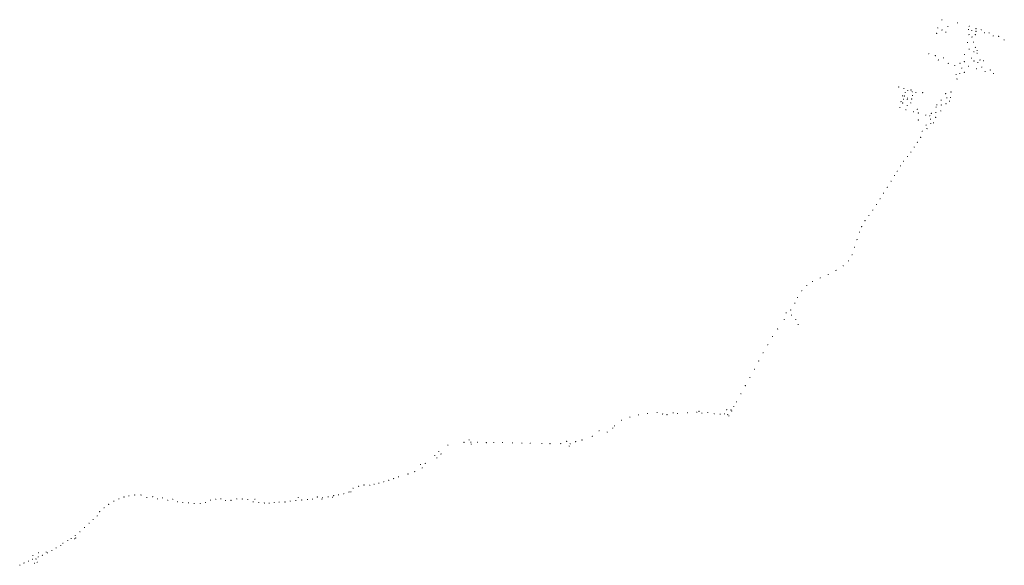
# Model space of a CAD drawing. Header units: metres. Extents: x 125287 to 130826, y 451199 to 454270.
import ezdxf

# ---------------------------------------------------------------- set-up
doc = ezdxf.new("R2010")
doc.units = ezdxf.units.M
doc.layers.get('0').update_dxf_attribs({"color": 8})
for name, color, linetype, lineweight in [('B-XX-KL-ET_LS_OV_LICHTMAST-S', 8, 'Continuous', 25), ('N-WH-KL-OV_ARMATUUR-S', 90, 'GR-HAAG1', 13), ('N-WH-KL-OV_LICHTMAST+ARMATUUR-S', 30, 'GR-HAAG1', 13), ('N-WH-KL-OV_LICHTMAST-S', 160, 'GR-HAAG1', 13)]:
    doc.layers.add(name, color=color, linetype=linetype, lineweight=lineweight)
doc.linetypes.add('GR-HAAG1', pattern='A,6,[176,NLCS.SHX,S=0.125,R=0,X=0,Y=0],-2', length=8)

# ---------------------------------------------------------------- blocks, each defined once
blk = doc.blocks.new('SKL-ET_OV_LICHTMAST-SO')
at = {"color": 0, "linetype": 'ByBlock', "lineweight": 18}
for points in [[(-1, 0), (-2, 0)], [(-1, 1), (-1, 1)], [(0, 2), (0, 1)], [(1, 1), (1, 1)], [(2, 0), (1, 0)], [(-1, -1), (-1, -1)], [(0, -1), (0, -2)], [(1, -1), (1, -1)]]:
    blk.add_lwpolyline(points, dxfattribs=at)
blk.add_circle((0, 0), 1, dxfattribs=at)

msp = doc.modelspace()

# ---------------------------------------------------------------- linework, layer by layer
at = {"layer": 'N-WH-KL-OV_LICHTMAST-S', "linetype": 'ByBlock', "lineweight": 18}
for points in [[(127222.9, 451650.9), (127222.5, 451650.9)], [(127222.8, 451651.6), (127223.1, 451651.4)], [(127222.8, 451650.2), (127223.1, 451650.5)], [(127223.5, 451651.9), (127223.5, 451651.6)], [(127223.5, 451650.3), (127223.5, 451649.9)], [(127223.9, 451651.4), (127224.2, 451651.6)], [(127223.9, 451650.5), (127224.2, 451650.2)], [(127224.5, 451650.9), (127224.1, 451650.9)]]:
    msp.add_lwpolyline(points, dxfattribs=at)
msp.add_circle((127223.5, 451650.9), 0.5, dxfattribs=at)

# ---------------------------------------------------------------- block references
at = {"layer": 'B-XX-KL-ET_LS_OV_LICHTMAST-S', "xscale": 0.5, "yscale": 0.5, "zscale": 0.5}
for p in [(130450.9, 454223.9), (130474.6, 454268.8), (130508, 454231.4), (130562.9, 454251.8), (130628.4, 454233.2), (130666.6, 454219.6), (130445.3, 454193.2), (130474.6, 454211.7), (130496.6, 454200.4), (130624.1, 454214), (130627.3, 454185.7), (130642.6, 454208.2), (130644, 454172.8), (130662.6, 454185.7), (130666.4, 454204.4), (130695.5, 454212.9), (130714.7, 454196), (130740.3, 454195.4), (130763.1, 454178.4), (130793.6, 454176.1), (130619.3, 454141.4), (130651.7, 454143.8), (130663, 454114.2), (130824.5, 454155.7), (130400.9, 454078.1), (130437.4, 454067.2), (130483.2, 454054.2), (130602.4, 454074.2), (130627.9, 454104.1), (130641.1, 454053.9), (130654.8, 454089.2), (130672.5, 454095.9), (130672.8, 454081.3), (130454.8, 454043.1), (130510.3, 454024), (130546.9, 454012.5), (130576.5, 454024.6), (130585.8, 453997.4), (130601, 454033.8), (130623.3, 454008), (130655.2, 454037.1), (130676.6, 454028.6), (130688.9, 454043.3), (130699, 454002.8), (130708.3, 454038.7), (130554.1, 453960.9), (130575.1, 453967.3), (130600.7, 453973.4), (130669.6, 453993.3), (130717.4, 453978.5), (130746.8, 453987), (130765.1, 453967.8), (130231.4, 453891.4), (130559.5, 453935.5), (130252.9, 453841.6), (130261.1, 453882.1), (130263.4, 453840.2), (130268.1, 453859.9), (130281.2, 453828.8), (130282.8, 453870.4), (130300.6, 453873.9), (130307.8, 453864.1), (130309.1, 453842.8), (130328.3, 453859.5), (130366.4, 453859.1), (130495.9, 453853.3), (130502.3, 453830.1), (130523.5, 453831.6), (130525.7, 453862.6), (130238.8, 453775.9), (130244.6, 453808.9), (130253.5, 453800.7), (130258.7, 453821.7), (130279.3, 453820.5), (130279.3, 453787.2), (130299.3, 453801.6), (130304.2, 453823.2), (130442, 453778.3), (130446, 453790), (130470.4, 453816.9), (130470.9, 453789.7), (130497.7, 453796.8), (130517.2, 453811), (130271.9, 453762.9), (130315, 453751.6), (130336, 453765.7), (130341.9, 453744.9), (130383.9, 453732.9), (130405.9, 453728.8), (130415.1, 453742.5), (130439.4, 453720.4), (130440.6, 453747.5), (130467.6, 453756.5), (130341.9, 453705.3), (130385.9, 453676.9), (130409.9, 453709.9), (130411.8, 453685.1), (130427.2, 453689.4), (130355.2, 453607.4), (130363.8, 453641.9), (130390.3, 453656.8), (130318.9, 453553.2), (130336.8, 453579.8), (130280.8, 453499.3), (130299.9, 453524.7), (130242, 453447.2), (130258.8, 453473.1), (130208.1, 453393.2), (130223.3, 453417.2), (130188.2, 453360.8), (130146, 453292.8), (130167.1, 453326.5), (130106.5, 453229.2), (130126.7, 453261.9), (130063.6, 453168.2), (130085.4, 453198.2), (130042.2, 453138.9), (130011.4, 453074.3), (130022.9, 453104.8), (129997.4, 453031.9), (129969.6, 452947.2), (129983.7, 452989.4), (129948.5, 452912.4), (129835, 452836.2), (129878.8, 452858.7), (129919.3, 452885.2), (129746.7, 452796.8), (129789.9, 452816.6), (129686.1, 452744), (129714.5, 452774), (129647.3, 452674.8), (129662.1, 452705.8), (129598.9, 452619.9), (129624.2, 452636), (129587.6, 452582.5), (129628.2, 452607), (129652.8, 452583.1), (129666, 452554.6), (129550.3, 452529.3), (129522.5, 452486.4), (129468.7, 452395.3), (129495, 452440.4), (129444, 452349.3), (129419.8, 452302.4), (129394.6, 452256.1), (129369.1, 452210.2), (129318.7, 452118.5), (129343.8, 452164.3), (128872.1, 452058.9), (128962.9, 452056.3), (129043.6, 452058), (129095.9, 452060.7), (129107.9, 452065.4), (129124.2, 452055.5), (129157.7, 452059.7), (129264.1, 452074.5), (129288.3, 452073.1), (129292.5, 452067.4), (129303.8, 452093.1), (128671.9, 452015.5), (128719.4, 452032.9), (128768.4, 452045.5), (128818.4, 452052.9), (128903.7, 452050.1), (128928.3, 452047.1), (128986.8, 452053.2), (129194.4, 452051.8), (129227, 452049.6), (129251.5, 452051.4), (129269.6, 452047.3), (129276.2, 452040.1), (128546, 451956), (128591.8, 451948.4), (128622.6, 451971.2), (128632.1, 451983.7), (127786.3, 451891), (127814.5, 451905.1), (127824.1, 451892.1), (127861.3, 451891.8), (127953.7, 451890.3), (128003, 451889.4), (128364.1, 451896.6), (128414.2, 451895.2), (128450.3, 451904.2), (128508, 451925.3), (127643.9, 451839.1), (127695.5, 451876), (127827.2, 451881.1), (127911.9, 451888.9), (128059.7, 451888), (128111.9, 451887.1), (128159.2, 451886.3), (128224.3, 451884.8), (128270, 451883.9), (128330.2, 451884.1), (128378.4, 451869.7), (128383.9, 451882.8), (127621.4, 451817.4), (127634.3, 451803.6), (127657.3, 451825.7), (127508.8, 451726.4), (127541, 451766), (127551.7, 451747.5), (127568.5, 451772.5), (127334.4, 451668.9), (127362.8, 451677.6), (127390.6, 451687), (127417.8, 451696.2), (127471, 451713), (127150.3, 451612.1), (127162.7, 451632.9), (127307.2, 451661.4), (125873.5, 451583.7), (125901, 451589.7), (125934.2, 451594.6), (126609.9, 451571.1), (126853.8, 451579.9), (126987, 451571.9), (127046, 451582.4), (127109.9, 451601.4), (127139, 451611.5), (126236.7, 451550.6), (126746.1, 451554.6), (125557.6, 451338.1), (125577, 451349.9), (125596.8, 451348.8), (125597.9, 451349.6), (125602.4, 451352.8), (125468, 451283), (125491.7, 451296.9), (125518, 451310.3), (125530.3, 451323.3), (125359.7, 451233.3), (125361, 451253.8), (125378.9, 451234.1), (125391.5, 451246.6), (125392.4, 451269.5), (125414.5, 451255.5), (125436, 451273.8), (125442.6, 451269), (125288, 451199.9), (125311.7, 451212), (125336.3, 451222.6), (125370.5, 451210.2), (125385.6, 451216.6)]:
    msp.add_blockref('SKL-ET_OV_LICHTMAST-SO', p, dxfattribs=at)
at = {"layer": 'N-WH-KL-OV_ARMATUUR-S', "xscale": 0.5, "yscale": 0.5, "zscale": 0.5}
for p in [(126746.1, 451554.6), (125700.1, 451455.9), (125723.1, 451476.6), (125651.6, 451412), (125677.5, 451435.3), (125599.8, 451366.9), (125625.4, 451388.3)]:
    msp.add_blockref('SKL-ET_OV_LICHTMAST-SO', p, dxfattribs=at)
at = {"layer": 'N-WH-KL-OV_LICHTMAST+ARMATUUR-S', "xscale": 0.5, "yscale": 0.5, "zscale": 0.5}
for p in [(127193.4, 451643.8), (127256.2, 451649.7), (127280.6, 451654.8), (125816.5, 451559.5), (125844.9, 451573), (125968.9, 451594.7), (126001.3, 451580.6), (126035.4, 451585), (126061.9, 451572.9), (126090, 451578.2), (126119.7, 451565.3), (126148, 451571), (126360.2, 451566.2), (126390, 451570.5), (126419.3, 451573.1), (126445.1, 451564.6), (126475.9, 451564.4), (126507.7, 451572.9), (126539, 451572), (126569.7, 451569.3), (126809.1, 451560.3), (126840.3, 451563.2), (126873.6, 451566.3), (126906, 451569.1), (126934.2, 451571.7), (126961, 451583.6), (126989.7, 451579.1), (127022.2, 451585.2), (127052.9, 451590.6), (127080.8, 451595.6), (125762.1, 451522.6), (125787.2, 451542.1), (126174.8, 451556.6), (126204.2, 451553), (126236.7, 451550.6), (126268.1, 451546.8), (126302.6, 451547), (126331.8, 451551.8), (126599.9, 451556.2), (126631.8, 451552.4), (126663.2, 451549.2), (126690.3, 451549.6), (126718.9, 451552.3), (126779.7, 451555.6), (125736.6, 451500.9)]:
    msp.add_blockref('SKL-ET_OV_LICHTMAST-SO', p, dxfattribs=at)

doc.saveas('drawing.dxf')
